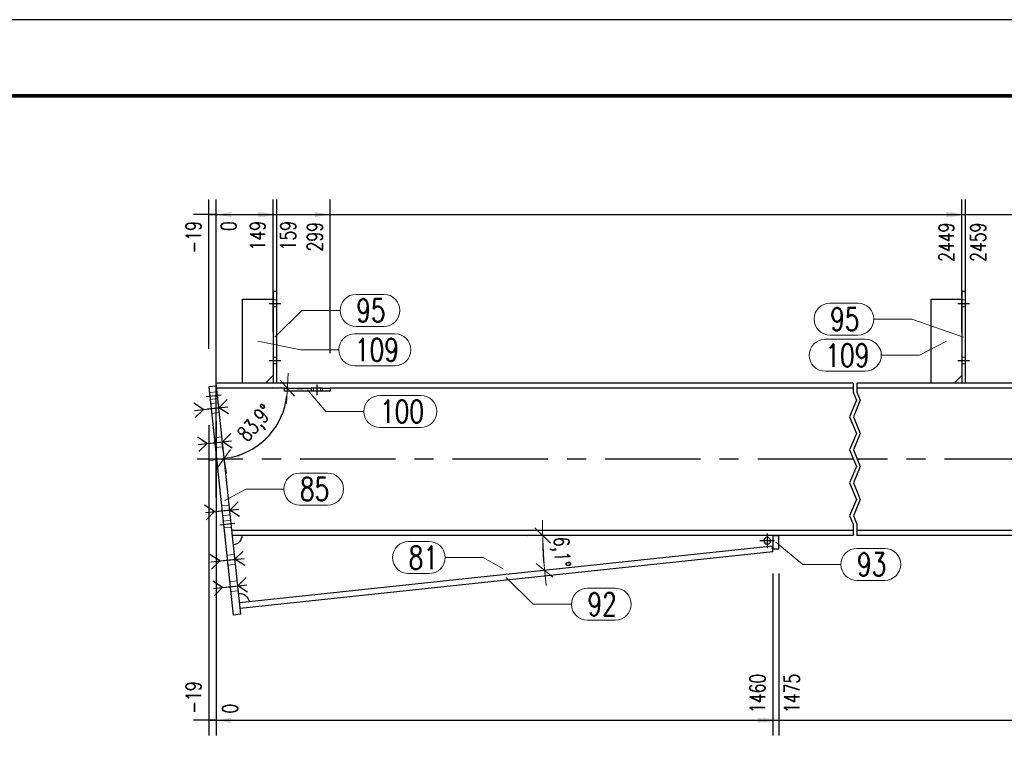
# Model space of a CAD drawing. Header units: millimetres. Extents: x 3526 to 4380, y 11541 to 12002.
# Tile 92 of 127: x 3898 to 4027, y 11879 to 11974. Entities that reach past the tile are written whole.
import ezdxf

# ---------------------------------------------------------------- set-up
doc = ezdxf.new("R2010")
doc.units = ezdxf.units.MM
doc.header["$LTSCALE"] = 10
doc.linetypes.add('HIDDEN', pattern=[0.375, 0.25, -0.125])
doc.linetypes.add('MITTE', pattern=[2, 1.25, -0.25, 0.25, -0.25])
doc.layers.get('Defpoints').update_dxf_attribs({"color": 1})
doc.layers.add('_FORMATKA', color=8, linetype='Continuous', plot=False)
for name, color, linetype, lineweight in [('_RAMKA', 7, 'Continuous', 35), ('PS_DIM', 4, 'Continuous', 13), ('PS_Hidden', 2, 'HIDDEN', 9), ('PS_Pos', 1, 'Continuous', 15), ('PS_SOLID', 7, 'Continuous', 30)]:
    doc.layers.add(name, color=color, linetype=linetype, lineweight=lineweight)
for name, color, linetype in [('PS_BOLT', 4, 'Continuous'), ('PS_MID', 5, 'MITTE'), ('PS_SHAPE', 3, 'Continuous')]:
    doc.layers.add(name, color=color, linetype=linetype)
doc.styles.add('simplex', font='simplex.shx', dxfattribs={"width": 0.75})
doc.dimstyles.new('1_20_GŁ_DS1-LS20', dxfattribs={"dimtxt": 2, "dimasz": 2, "dimexe": 2, "dimexo": 5, "dimgap": 1, "dimtad": 1, "dimjust": 4, "dimdec": 0, "dimlfac": 20, "dimtxsty": 'simplex', "dimblk1": 'NONE', "dimsah": 1, "dimcen": 2, "dimclrd": 256, "dimclre": 256, "dimclrt": 4, "dimadec": 1, "dimazin": 0, "dimtfac": 1, "dimtdec": 0, "dimtmove": 2, "dimatfit": 3, "dimfxl": 1, "dimarcsym": 0})
doc.dimstyles.new('1_20_PRZ', dxfattribs={"dimtxt": 2, "dimasz": 1, "dimexe": 2, "dimexo": 5, "dimgap": 1, "dimtad": 1, "dimdec": 0, "dimlfac": 20, "dimtxsty": 'simplex', "dimblk": 'dimznak', "dimcen": 2, "dimse1": 1, "dimse2": 1, "dimclrd": 256, "dimclrt": 4, "dimadec": 1, "dimazin": 0, "dimtfac": 1, "dimtdec": 0, "dimtix": 1, "dimtmove": 2, "dimatfit": 3, "dimldrblk": 'dim-grot', "dimfxl": 1, "dimarcsym": 0})

# ---------------------------------------------------------------- blocks, each defined once
blk = doc.blocks.new('dimznak')
at = {"color": 0}
for points in [[(0, 2), (0, -2)], [(-2, 0), (2, 0)]]:
    blk.add_lwpolyline(points, dxfattribs=at)
at = {"color": 2}
blk.add_lwpolyline([(1, 1), (-1, -1)], dxfattribs=at)
blk = doc.blocks.new('*D61')
at = {"layer": 'Defpoints', "color": 0, "transparency": 16777216}
for p in [(3923.33, 11925.55), (3923.36, 11925.27), (4006.8, 11925.27), (3928.54, 11917.61), (3926.53, 11895.62)]:
    blk.add_point(p, dxfattribs=at)
at = {"layer": 'PS_DIM', "lineweight": -2, "transparency": 16777216}
blk.add_arc((3923.36, 11925.27), 9.25, 282.2873, 353.8047, dxfattribs=at)
for p, rotation in [((3932.62, 11925.27), 86.9023715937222), ((3924.34, 11916.07), 189.1896311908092)]:
    blk.add_blockref('dimznak', p, dxfattribs=dict(at, rotation=rotation))
at = {"layer": 'PS_DIM', "color": 4, "transparency": 16777216, "insert": (3928.61, 11920.55), "char_height": 2, "attachment_point": 5, "rotation": 48.046, "style": 'simplex'}
blk.add_mtext('83,9°', dxfattribs=at)
blk = doc.blocks.new('dim-grot')
blk.add_hatch(color=256).paths.add_polyline_path([(0, 0), (-2, 0.5), (-2, -0.5)])
blk.add_lwpolyline([(0, 0), (-2, 0.5), (-2, -0.5), (0, 0)])
blk = doc.blocks.new('*D62')
at = {"layer": 'Defpoints', "color": 0, "transparency": 16777216}
for p in [(3925.42, 11905.95), (4006.8, 11905.95), (3966.14, 11904.42), (3996.22, 11904.56), (3926.37, 11897.11)]:
    blk.add_point(p, dxfattribs=at)
at = {"layer": 'PS_DIM', "lineweight": -2, "transparency": 16777216}
blk.add_arc((4009.16, 11905.95), 43.05, 181.331, 184.761, dxfattribs=at)
for p, rotation in [((3966.11, 11905.95), 90.66550559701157), ((3966.36, 11901.38), 275.4264971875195)]:
    blk.add_blockref('dimznak', p, dxfattribs=dict(at, rotation=rotation))
at = {"layer": 'PS_DIM', "color": 4, "transparency": 16777216, "insert": (3968.36, 11903.77), "char_height": 2, "attachment_point": 5, "rotation": 273.046, "style": 'simplex'}
blk.add_mtext('6,1°', dxfattribs=at)
blk = doc.blocks.new('*D115')
at = {"layer": 'Defpoints', "color": 0, "transparency": 16777216}
for p in [(3923.29, 11948.05), (3922.34, 11925.44), (3923.29, 11905.95)]:
    blk.add_point(p, dxfattribs=at)
at = {"layer": 'PS_DIM', "lineweight": -2, "transparency": 16777216}
for p, q in [((3922.34, 11930.44), (3922.34, 11950.05)), ((3923.29, 11910.95), (3923.29, 11950.05)), ((3922.34, 11948.05), (3920.34, 11948.05)), ((3922.34, 11948.05), (3923.29, 11948.05)), ((3925.29, 11948.05), (3927.29, 11948.05))]:
    blk.add_line(p, q, dxfattribs=at)
at = {"layer": 'PS_DIM', "transparency": 16777216}
blk.add_solid([(3925.29, 11948.38), (3925.29, 11947.72), (3923.29, 11948.05)], dxfattribs=at)
at = {"layer": 'PS_DIM', "color": 4, "transparency": 16777216, "insert": (3920.32, 11945.07), "char_height": 2, "attachment_point": 5, "rotation": 90, "style": 'simplex'}
blk.add_mtext('-19', dxfattribs=at)
blk = doc.blocks.new('_None')
blk = doc.blocks.new('*D116')
at = {"layer": 'Defpoints', "color": 0, "transparency": 16777216}
for p in [(3923.29, 11948.05), (3923.29, 11925.95), (3923.29, 11905.95)]:
    blk.add_point(p, dxfattribs=at)
at = {"layer": 'PS_DIM', "lineweight": -2, "transparency": 16777216}
for p, q in [((3923.29, 11930.95), (3923.29, 11950.05)), ((3923.29, 11910.95), (3923.29, 11950.05)), ((3923.29, 11948.05), (3921.29, 11948.05)), ((3925.29, 11948.05), (3927.29, 11948.05))]:
    blk.add_line(p, q, dxfattribs=at)
at = {"layer": 'PS_DIM', "transparency": 16777216}
blk.add_solid([(3925.29, 11948.38), (3925.29, 11947.72), (3923.29, 11948.05)], dxfattribs=at)
at = {"layer": 'PS_DIM', "color": 4, "transparency": 16777216, "insert": (3924.94, 11946.53), "char_height": 2, "attachment_point": 5, "rotation": 90, "style": 'simplex'}
blk.add_mtext('0', dxfattribs=at)
blk = doc.blocks.new('*D117')
at = {"layer": 'Defpoints', "color": 0, "transparency": 16777216}
for p in [(3930.76, 11948.05), (3930.76, 11927.64), (3923.29, 11905.95)]:
    blk.add_point(p, dxfattribs=at)
at = {"layer": 'PS_DIM', "lineweight": -2, "transparency": 16777216}
for p, q in [((3923.29, 11910.95), (3923.29, 11950.05)), ((3930.76, 11932.64), (3930.76, 11950.05)), ((3923.29, 11948.05), (3928.76, 11948.05))]:
    blk.add_line(p, q, dxfattribs=at)
at = {"layer": 'PS_DIM', "transparency": 16777216}
blk.add_solid([(3928.76, 11948.38), (3928.76, 11947.72), (3930.76, 11948.05)], dxfattribs=at)
at = {"layer": 'PS_DIM', "color": 4, "transparency": 16777216, "insert": (3928.74, 11945.28), "char_height": 2, "attachment_point": 5, "rotation": 90, "style": 'simplex'}
blk.add_mtext('149', dxfattribs=at)
blk = doc.blocks.new('*D118')
at = {"layer": 'Defpoints', "color": 0, "transparency": 16777216}
for p in [(3931.26, 11948.05), (3931.26, 11927.6), (3923.29, 11905.95)]:
    blk.add_point(p, dxfattribs=at)
at = {"layer": 'PS_DIM', "lineweight": -2, "transparency": 16777216}
for p, q in [((3923.29, 11910.95), (3923.29, 11950.05)), ((3931.26, 11932.6), (3931.26, 11950.05)), ((3923.29, 11948.05), (3929.26, 11948.05))]:
    blk.add_line(p, q, dxfattribs=at)
at = {"layer": 'PS_DIM', "transparency": 16777216}
blk.add_solid([(3929.26, 11948.38), (3929.26, 11947.72), (3931.26, 11948.05)], dxfattribs=at)
at = {"layer": 'PS_DIM', "color": 4, "transparency": 16777216, "insert": (3932.73, 11945.28), "char_height": 2, "attachment_point": 5, "rotation": 90, "style": 'simplex'}
blk.add_mtext('159', dxfattribs=at)
blk = doc.blocks.new('*D119')
at = {"layer": 'Defpoints', "color": 0, "transparency": 16777216}
for p in [(3938.26, 11948.05), (3938.26, 11924.87), (3923.29, 11905.95)]:
    blk.add_point(p, dxfattribs=at)
at = {"layer": 'PS_DIM', "lineweight": -2, "transparency": 16777216}
for p, q in [((3923.29, 11910.95), (3923.29, 11950.05)), ((3938.26, 11929.87), (3938.26, 11950.05)), ((3923.29, 11948.05), (3936.26, 11948.05))]:
    blk.add_line(p, q, dxfattribs=at)
at = {"layer": 'PS_DIM', "transparency": 16777216}
blk.add_solid([(3936.26, 11948.38), (3936.26, 11947.72), (3938.26, 11948.05)], dxfattribs=at)
at = {"layer": 'PS_DIM', "color": 4, "transparency": 16777216, "insert": (3936.24, 11945.14), "char_height": 2, "attachment_point": 5, "rotation": 90, "style": 'simplex'}
blk.add_mtext('299', dxfattribs=at)
blk = doc.blocks.new('*D120')
at = {"layer": 'Defpoints', "color": 0, "transparency": 16777216}
for p in [(4021.05, 11948.05), (4021.05, 11927.61), (3923.29, 11905.95)]:
    blk.add_point(p, dxfattribs=at)
at = {"layer": 'PS_DIM', "lineweight": -2, "transparency": 16777216}
for p, q in [((3923.29, 11910.95), (3923.29, 11950.05)), ((4021.05, 11932.61), (4021.05, 11950.05)), ((3923.29, 11948.05), (4019.05, 11948.05))]:
    blk.add_line(p, q, dxfattribs=at)
at = {"layer": 'PS_DIM', "transparency": 16777216}
blk.add_solid([(4019.05, 11948.38), (4019.05, 11947.72), (4021.05, 11948.05)], dxfattribs=at)
at = {"layer": 'PS_DIM', "color": 4, "transparency": 16777216, "insert": (4019.03, 11944.42), "char_height": 2, "attachment_point": 5, "rotation": 90, "style": 'simplex'}
blk.add_mtext('2449', dxfattribs=at)
blk = doc.blocks.new('*D121')
at = {"layer": 'Defpoints', "color": 0, "transparency": 16777216}
for p in [(4021.55, 11948.05), (4021.55, 11927.58), (3923.29, 11905.95)]:
    blk.add_point(p, dxfattribs=at)
at = {"layer": 'PS_DIM', "lineweight": -2, "transparency": 16777216}
for p, q in [((3923.29, 11910.95), (3923.29, 11950.05)), ((4021.55, 11932.58), (4021.55, 11950.05)), ((3923.29, 11948.05), (4019.55, 11948.05))]:
    blk.add_line(p, q, dxfattribs=at)
at = {"layer": 'PS_DIM', "transparency": 16777216}
blk.add_solid([(4019.55, 11948.38), (4019.55, 11947.72), (4021.55, 11948.05)], dxfattribs=at)
at = {"layer": 'PS_DIM', "color": 4, "transparency": 16777216, "insert": (4023.21, 11944.42), "char_height": 2, "attachment_point": 5, "rotation": 90, "style": 'simplex'}
blk.add_mtext('2459', dxfattribs=at)
blk = doc.blocks.new('*D122')
at = {"layer": 'Defpoints', "color": 0, "transparency": 16777216}
for p in [(4047.55, 11948.05), (4047.55, 11924.87), (3923.29, 11905.95)]:
    blk.add_point(p, dxfattribs=at)
at = {"layer": 'PS_DIM', "lineweight": -2, "transparency": 16777216}
for p, q in [((3923.29, 11910.95), (3923.29, 11950.05)), ((4047.55, 11929.87), (4047.55, 11950.05)), ((3923.29, 11948.05), (4045.55, 11948.05))]:
    blk.add_line(p, q, dxfattribs=at)
at = {"layer": 'PS_DIM', "transparency": 16777216}
blk.add_solid([(4045.55, 11948.38), (4045.55, 11947.72), (4047.55, 11948.05)], dxfattribs=at)
at = {"layer": 'PS_DIM', "color": 4, "transparency": 16777216, "insert": (4045.53, 11944.42), "char_height": 2, "attachment_point": 5, "rotation": 90, "style": 'simplex'}
blk.add_mtext('4749', dxfattribs=at)
blk = doc.blocks.new('*D123')
at = {"layer": 'Defpoints', "color": 0, "transparency": 16777216}
for p in [(4048.05, 11948.05), (4048.05, 11926.88), (3923.29, 11905.95)]:
    blk.add_point(p, dxfattribs=at)
at = {"layer": 'PS_DIM', "lineweight": -2, "transparency": 16777216}
for p, q in [((3923.29, 11910.95), (3923.29, 11950.05)), ((4048.05, 11931.88), (4048.05, 11950.05)), ((3923.29, 11948.05), (4046.05, 11948.05))]:
    blk.add_line(p, q, dxfattribs=at)
at = {"layer": 'PS_DIM', "transparency": 16777216}
blk.add_solid([(4046.05, 11948.38), (4046.05, 11947.72), (4048.05, 11948.05)], dxfattribs=at)
at = {"layer": 'PS_DIM', "color": 4, "transparency": 16777216, "insert": (4049.66, 11944.42), "char_height": 2, "attachment_point": 5, "rotation": 90, "style": 'simplex'}
blk.add_mtext('4759', dxfattribs=at)
blk = doc.blocks.new('*D124')
at = {"layer": 'Defpoints', "color": 0, "transparency": 16777216}
for p in [(4055.05, 11948.05), (4055.05, 11924.87), (3923.29, 11905.95)]:
    blk.add_point(p, dxfattribs=at)
at = {"layer": 'PS_DIM', "lineweight": -2, "transparency": 16777216}
for p, q in [((3923.29, 11910.95), (3923.29, 11950.05)), ((4055.05, 11929.87), (4055.05, 11950.05)), ((3923.29, 11948.05), (4053.05, 11948.05))]:
    blk.add_line(p, q, dxfattribs=at)
at = {"layer": 'PS_DIM', "transparency": 16777216}
blk.add_solid([(4053.05, 11948.38), (4053.05, 11947.72), (4055.05, 11948.05)], dxfattribs=at)
at = {"layer": 'PS_DIM', "color": 4, "transparency": 16777216, "insert": (4053.03, 11944.42), "char_height": 2, "attachment_point": 5, "rotation": 90, "style": 'simplex'}
blk.add_mtext('4899', dxfattribs=at)
blk = doc.blocks.new('*D125')
at = {"layer": 'Defpoints', "color": 0, "transparency": 16777216}
for p in [(4079.05, 11948.05), (4079.05, 11927.7), (3923.29, 11905.95)]:
    blk.add_point(p, dxfattribs=at)
at = {"layer": 'PS_DIM', "lineweight": -2, "transparency": 16777216}
for p, q in [((3923.29, 11910.95), (3923.29, 11950.05)), ((4079.05, 11932.7), (4079.05, 11950.05)), ((3923.29, 11948.05), (4077.05, 11948.05))]:
    blk.add_line(p, q, dxfattribs=at)
at = {"layer": 'PS_DIM', "transparency": 16777216}
blk.add_solid([(4077.05, 11948.38), (4077.05, 11947.72), (4079.05, 11948.05)], dxfattribs=at)
at = {"layer": 'PS_DIM', "color": 4, "transparency": 16777216, "insert": (4077.03, 11944.42), "char_height": 2, "attachment_point": 5, "rotation": 90, "style": 'simplex'}
blk.add_mtext('7049', dxfattribs=at)
blk = doc.blocks.new('*D126')
at = {"layer": 'Defpoints', "color": 0, "transparency": 16777216}
for p in [(4079.55, 11948.05), (4079.55, 11927.5), (3923.29, 11905.95)]:
    blk.add_point(p, dxfattribs=at)
at = {"layer": 'PS_DIM', "lineweight": -2, "transparency": 16777216}
for p, q in [((3923.29, 11910.95), (3923.29, 11950.05)), ((4079.55, 11932.5), (4079.55, 11950.05)), ((3923.29, 11948.05), (4077.55, 11948.05))]:
    blk.add_line(p, q, dxfattribs=at)
at = {"layer": 'PS_DIM', "transparency": 16777216}
blk.add_solid([(4077.55, 11948.38), (4077.55, 11947.72), (4079.55, 11948.05)], dxfattribs=at)
at = {"layer": 'PS_DIM', "color": 4, "transparency": 16777216, "insert": (4081.44, 11944.42), "char_height": 2, "attachment_point": 5, "rotation": 90, "style": 'simplex'}
blk.add_mtext('7059', dxfattribs=at)
blk = doc.blocks.new('*D127')
at = {"layer": 'Defpoints', "color": 0, "transparency": 16777216}
for p in [(4107.85, 11948.05), (4107.85, 11920.72), (3923.29, 11905.95)]:
    blk.add_point(p, dxfattribs=at)
at = {"layer": 'PS_DIM', "lineweight": -2, "transparency": 16777216}
for p, q in [((3923.29, 11910.95), (3923.29, 11950.05)), ((4107.85, 11925.72), (4107.85, 11950.05)), ((3923.29, 11948.05), (4105.85, 11948.05))]:
    blk.add_line(p, q, dxfattribs=at)
at = {"layer": 'PS_DIM', "transparency": 16777216}
blk.add_solid([(4105.85, 11948.38), (4105.85, 11947.72), (4107.85, 11948.05)], dxfattribs=at)
at = {"layer": 'PS_DIM', "color": 4, "transparency": 16777216, "insert": (4105.83, 11944.42), "char_height": 2, "attachment_point": 5, "rotation": 90, "style": 'simplex'}
blk.add_mtext('7626', dxfattribs=at)
blk = doc.blocks.new('*D128')
at = {"layer": 'Defpoints', "color": 0, "transparency": 16777216}
for p in [(4194.05, 11948.05), (4194.05, 11927.79), (3923.29, 11905.95)]:
    blk.add_point(p, dxfattribs=at)
at = {"layer": 'PS_DIM', "lineweight": -2, "transparency": 16777216}
for p, q in [((3923.29, 11910.95), (3923.29, 11950.05)), ((4194.05, 11932.79), (4194.05, 11950.05)), ((3923.29, 11948.05), (4192.05, 11948.05))]:
    blk.add_line(p, q, dxfattribs=at)
at = {"layer": 'PS_DIM', "transparency": 16777216}
blk.add_solid([(4192.05, 11948.38), (4192.05, 11947.72), (4194.05, 11948.05)], dxfattribs=at)
at = {"layer": 'PS_DIM', "color": 4, "transparency": 16777216, "insert": (4192.03, 11944.42), "char_height": 2, "attachment_point": 5, "rotation": 90, "style": 'simplex'}
blk.add_mtext('9349', dxfattribs=at)
blk = doc.blocks.new('*D129')
at = {"layer": 'Defpoints', "color": 0, "transparency": 16777216}
for p in [(4194.55, 11948.05), (4194.55, 11927.75), (3923.29, 11905.95)]:
    blk.add_point(p, dxfattribs=at)
at = {"layer": 'PS_DIM', "lineweight": -2, "transparency": 16777216}
for p, q in [((3923.29, 11910.95), (3923.29, 11950.05)), ((4194.55, 11932.75), (4194.55, 11950.05)), ((3923.29, 11948.05), (4192.55, 11948.05))]:
    blk.add_line(p, q, dxfattribs=at)
at = {"layer": 'PS_DIM', "transparency": 16777216}
blk.add_solid([(4192.55, 11948.38), (4192.55, 11947.72), (4194.55, 11948.05)], dxfattribs=at)
at = {"layer": 'PS_DIM', "color": 4, "transparency": 16777216, "insert": (4196.43, 11944.42), "char_height": 2, "attachment_point": 5, "rotation": 90, "style": 'simplex'}
blk.add_mtext('9359', dxfattribs=at)
blk = doc.blocks.new('*D130')
at = {"layer": 'Defpoints', "color": 0, "transparency": 16777216}
for p in [(4220.14, 11948.05), (4220.14, 11924.87), (3923.29, 11905.95)]:
    blk.add_point(p, dxfattribs=at)
at = {"layer": 'PS_DIM', "lineweight": -2, "transparency": 16777216}
for p, q in [((3923.29, 11910.95), (3923.29, 11950.05)), ((4220.14, 11929.87), (4220.14, 11950.05)), ((3923.29, 11948.05), (4218.14, 11948.05))]:
    blk.add_line(p, q, dxfattribs=at)
at = {"layer": 'PS_DIM', "transparency": 16777216}
blk.add_solid([(4218.14, 11948.38), (4218.14, 11947.72), (4220.14, 11948.05)], dxfattribs=at)
at = {"layer": 'PS_DIM', "color": 4, "transparency": 16777216, "insert": (4218.12, 11944.71), "char_height": 2, "attachment_point": 5, "rotation": 90, "style": 'simplex'}
blk.add_mtext('9871', dxfattribs=at)
blk = doc.blocks.new('*D131')
at = {"layer": 'Defpoints', "color": 0, "transparency": 16777216}
for p in [(4223.2, 11948.05), (3923.29, 11905.95), (4223.2, 11905.95)]:
    blk.add_point(p, dxfattribs=at)
at = {"layer": 'PS_DIM', "lineweight": -2, "transparency": 16777216}
for p, q in [((3923.29, 11910.95), (3923.29, 11950.05)), ((4223.2, 11910.95), (4223.2, 11950.05)), ((3923.29, 11948.05), (4221.2, 11948.05))]:
    blk.add_line(p, q, dxfattribs=at)
at = {"layer": 'PS_DIM', "transparency": 16777216}
blk.add_solid([(4221.2, 11948.38), (4221.2, 11947.72), (4223.2, 11948.05)], dxfattribs=at)
at = {"layer": 'PS_DIM', "color": 4, "transparency": 16777216, "insert": (4221.63, 11944.39), "char_height": 2, "attachment_point": 5, "rotation": 90, "style": 'simplex'}
blk.add_mtext('9933', dxfattribs=at)
blk = doc.blocks.new('*D132')
at = {"layer": 'Defpoints', "color": 0, "transparency": 16777216}
for p in [(4225.88, 11948.05), (3923.29, 11905.95), (4225.88, 11890.25)]:
    blk.add_point(p, dxfattribs=at)
at = {"layer": 'PS_DIM', "lineweight": -2, "transparency": 16777216}
for p, q in [((3923.29, 11910.95), (3923.29, 11950.05)), ((4225.88, 11895.25), (4225.88, 11950.05)), ((3923.29, 11948.05), (4223.88, 11948.05))]:
    blk.add_line(p, q, dxfattribs=at)
at = {"layer": 'PS_DIM', "transparency": 16777216}
blk.add_solid([(4223.88, 11948.38), (4223.88, 11947.72), (4225.88, 11948.05)], dxfattribs=at)
at = {"layer": 'PS_DIM', "color": 4, "transparency": 16777216, "insert": (4227.51, 11944.42), "char_height": 2, "attachment_point": 5, "rotation": 90, "style": 'simplex'}
blk.add_mtext('9986', dxfattribs=at)
blk = doc.blocks.new('*D133')
at = {"layer": 'Defpoints', "color": 0, "transparency": 16777216}
for p in [(3922.34, 11925.44), (3923.29, 11905.95), (3923.29, 11881.71)]:
    blk.add_point(p, dxfattribs=at)
at = {"layer": 'PS_DIM', "lineweight": -2, "transparency": 16777216}
for p, q in [((3922.34, 11920.44), (3922.34, 11879.71)), ((3923.29, 11900.95), (3923.29, 11879.71)), ((3922.34, 11881.71), (3920.34, 11881.71)), ((3922.34, 11881.71), (3923.29, 11881.71)), ((3925.29, 11881.71), (3927.29, 11881.71))]:
    blk.add_line(p, q, dxfattribs=at)
at = {"layer": 'PS_DIM', "transparency": 16777216}
blk.add_solid([(3925.29, 11882.04), (3925.29, 11881.37), (3923.29, 11881.71)], dxfattribs=at)
at = {"layer": 'PS_DIM', "color": 4, "transparency": 16777216, "insert": (3920.32, 11884.69), "char_height": 2, "attachment_point": 5, "rotation": 90, "style": 'simplex'}
blk.add_mtext('-19', dxfattribs=at)
blk = doc.blocks.new('*D134')
at = {"layer": 'Defpoints', "color": 0, "transparency": 16777216}
for p in [(3923.29, 11925.95), (3923.29, 11905.95), (3923.29, 11881.71)]:
    blk.add_point(p, dxfattribs=at)
at = {"layer": 'PS_DIM', "lineweight": -2, "transparency": 16777216}
for p, q in [((3923.29, 11920.95), (3923.29, 11879.71)), ((3923.29, 11900.95), (3923.29, 11879.71)), ((3923.29, 11881.71), (3921.29, 11881.71)), ((3925.29, 11881.71), (3927.29, 11881.71))]:
    blk.add_line(p, q, dxfattribs=at)
at = {"layer": 'PS_DIM', "transparency": 16777216}
blk.add_solid([(3925.29, 11882.04), (3925.29, 11881.37), (3923.29, 11881.71)], dxfattribs=at)
at = {"layer": 'PS_DIM', "color": 4, "transparency": 16777216, "insert": (3925.12, 11883.23), "char_height": 2, "attachment_point": 5, "rotation": 90, "style": 'simplex'}
blk.add_mtext('0', dxfattribs=at)
blk = doc.blocks.new('*D135')
at = {"layer": 'Defpoints', "color": 0, "transparency": 16777216}
for p in [(3923.29, 11905.95), (3996.3, 11905.95), (3996.3, 11881.71)]:
    blk.add_point(p, dxfattribs=at)
at = {"layer": 'PS_DIM', "lineweight": -2, "transparency": 16777216}
for p, q in [((3923.29, 11900.95), (3923.29, 11879.71)), ((3996.3, 11900.95), (3996.3, 11879.71)), ((3923.29, 11881.71), (3994.3, 11881.71))]:
    blk.add_line(p, q, dxfattribs=at)
at = {"layer": 'PS_DIM', "transparency": 16777216}
blk.add_solid([(3994.3, 11882.04), (3994.3, 11881.37), (3996.3, 11881.71)], dxfattribs=at)
at = {"layer": 'PS_DIM', "color": 4, "transparency": 16777216, "insert": (3994.28, 11885.23), "char_height": 2, "attachment_point": 5, "rotation": 90, "style": 'simplex'}
blk.add_mtext('1460', dxfattribs=at)
blk = doc.blocks.new('*D136')
at = {"layer": 'Defpoints', "color": 0, "transparency": 16777216}
for p in [(3923.29, 11905.95), (3997.05, 11905.95), (3997.05, 11881.71)]:
    blk.add_point(p, dxfattribs=at)
at = {"layer": 'PS_DIM', "lineweight": -2, "transparency": 16777216}
for p, q in [((3923.29, 11900.95), (3923.29, 11879.71)), ((3997.05, 11900.95), (3997.05, 11879.71)), ((3923.29, 11881.71), (3995.05, 11881.71))]:
    blk.add_line(p, q, dxfattribs=at)
at = {"layer": 'PS_DIM', "transparency": 16777216}
blk.add_solid([(3995.05, 11882.04), (3995.05, 11881.37), (3997.05, 11881.71)], dxfattribs=at)
at = {"layer": 'PS_DIM', "color": 4, "transparency": 16777216, "insert": (3998.79, 11885.23), "char_height": 2, "attachment_point": 5, "rotation": 90, "style": 'simplex'}
blk.add_mtext('1475', dxfattribs=at)
blk = doc.blocks.new('*D137')
at = {"layer": 'Defpoints', "color": 0, "transparency": 16777216}
for p in [(4079.95, 11910.62), (3923.29, 11905.95), (4079.95, 11881.71)]:
    blk.add_point(p, dxfattribs=at)
at = {"layer": 'PS_DIM', "lineweight": -2, "transparency": 16777216}
for p, q in [((4079.95, 11905.62), (4079.95, 11879.71)), ((3923.29, 11900.95), (3923.29, 11879.71)), ((3923.29, 11881.71), (4077.95, 11881.71))]:
    blk.add_line(p, q, dxfattribs=at)
at = {"layer": 'PS_DIM', "transparency": 16777216}
blk.add_solid([(4077.95, 11882.04), (4077.95, 11881.37), (4079.95, 11881.71)], dxfattribs=at)
at = {"layer": 'PS_DIM', "color": 4, "transparency": 16777216, "insert": (4077.93, 11885.37), "char_height": 2, "attachment_point": 5, "rotation": 90, "style": 'simplex'}
blk.add_mtext('7067', dxfattribs=at)
blk = doc.blocks.new('*D138')
at = {"layer": 'Defpoints', "color": 0, "transparency": 16777216}
for p in [(3923.29, 11905.95), (4108.2, 11905.95), (4108.2, 11881.71)]:
    blk.add_point(p, dxfattribs=at)
at = {"layer": 'PS_DIM', "lineweight": -2, "transparency": 16777216}
for p, q in [((3923.29, 11900.95), (3923.29, 11879.71)), ((4108.2, 11900.95), (4108.2, 11879.71)), ((3923.29, 11881.71), (4106.2, 11881.71))]:
    blk.add_line(p, q, dxfattribs=at)
at = {"layer": 'PS_DIM', "transparency": 16777216}
blk.add_solid([(4106.2, 11882.04), (4106.2, 11881.37), (4108.2, 11881.71)], dxfattribs=at)
at = {"layer": 'PS_DIM', "color": 4, "transparency": 16777216, "insert": (4106.18, 11885.37), "char_height": 2, "attachment_point": 5, "rotation": 90, "style": 'simplex'}
blk.add_mtext('7633', dxfattribs=at)
blk = doc.blocks.new('*D139')
at = {"layer": 'Defpoints', "color": 0, "transparency": 16777216}
for p in [(4194.95, 11910.62), (3923.29, 11905.95), (4194.95, 11881.71)]:
    blk.add_point(p, dxfattribs=at)
at = {"layer": 'PS_DIM', "lineweight": -2, "transparency": 16777216}
for p, q in [((4194.95, 11905.62), (4194.95, 11879.71)), ((3923.29, 11900.95), (3923.29, 11879.71)), ((3923.29, 11881.71), (4192.95, 11881.71))]:
    blk.add_line(p, q, dxfattribs=at)
at = {"layer": 'PS_DIM', "transparency": 16777216}
blk.add_solid([(4192.95, 11882.04), (4192.95, 11881.37), (4194.95, 11881.71)], dxfattribs=at)
at = {"layer": 'PS_DIM', "color": 4, "transparency": 16777216, "insert": (4192.93, 11885.37), "char_height": 2, "attachment_point": 5, "rotation": 90, "style": 'simplex'}
blk.add_mtext('9367', dxfattribs=at)
blk = doc.blocks.new('*D140')
at = {"layer": 'Defpoints', "color": 0, "transparency": 16777216}
for p in [(3923.29, 11905.95), (4223.2, 11905.95), (4223.2, 11881.71)]:
    blk.add_point(p, dxfattribs=at)
at = {"layer": 'PS_DIM', "lineweight": -2, "transparency": 16777216}
for p, q in [((3923.29, 11900.95), (3923.29, 11879.71)), ((4223.2, 11900.95), (4223.2, 11879.71)), ((3923.29, 11881.71), (4221.2, 11881.71))]:
    blk.add_line(p, q, dxfattribs=at)
at = {"layer": 'PS_DIM', "transparency": 16777216}
blk.add_solid([(4221.2, 11882.04), (4221.2, 11881.37), (4223.2, 11881.71)], dxfattribs=at)
at = {"layer": 'PS_DIM', "color": 4, "transparency": 16777216, "insert": (4221.18, 11885.37), "char_height": 2, "attachment_point": 5, "rotation": 90, "style": 'simplex'}
blk.add_mtext('9933', dxfattribs=at)
blk = doc.blocks.new('*D141')
at = {"layer": 'Defpoints', "color": 0, "transparency": 16777216}
for p in [(3923.29, 11905.95), (4225.88, 11890.25), (4225.88, 11881.71)]:
    blk.add_point(p, dxfattribs=at)
at = {"layer": 'PS_DIM', "lineweight": -2, "transparency": 16777216}
for p, q in [((3923.29, 11900.95), (3923.29, 11879.71)), ((4225.88, 11885.25), (4225.88, 11879.71)), ((3923.29, 11881.71), (4223.88, 11881.71))]:
    blk.add_line(p, q, dxfattribs=at)
at = {"layer": 'PS_DIM', "transparency": 16777216}
blk.add_solid([(4223.88, 11882.04), (4223.88, 11881.37), (4225.88, 11881.71)], dxfattribs=at)
at = {"layer": 'PS_DIM', "color": 4, "transparency": 16777216, "insert": (4227.59, 11885.33), "char_height": 2, "attachment_point": 5, "rotation": 90, "style": 'simplex'}
blk.add_mtext('9986', dxfattribs=at)
blk = doc.blocks.new('*X441')
at = {"color": 1}
for p, q in [((4006.8, 11925.95), (4006.8, 11924.77)), ((4007.3, 11925.95), (4007.3, 11924.77)), ((4007.25, 11923.69), (4006.34, 11921.52)), ((4006.8, 11924.77), (4007.25, 11923.69)), ((4007.75, 11923.69), (4006.84, 11921.52)), ((4007.3, 11924.77), (4007.75, 11923.69)), ((4006.34, 11921.52), (4007.25, 11919.35)), ((4006.84, 11921.52), (4007.75, 11919.35)), ((4007.25, 11919.35), (4006.34, 11917.18)), ((4007.75, 11919.35), (4006.84, 11917.18)), ((4006.34, 11917.18), (4007.25, 11915.02)), ((4006.84, 11917.18), (4007.75, 11915.02)), ((4007.25, 11915.02), (4006.34, 11912.85)), ((4007.75, 11915.02), (4006.84, 11912.85)), ((4006.34, 11912.85), (4007.25, 11910.68)), ((4006.84, 11912.85), (4007.75, 11910.68)), ((4007.25, 11910.68), (4006.34, 11908.51)), ((4007.75, 11910.68), (4006.84, 11908.51)), ((4006.34, 11908.51), (4006.8, 11907.43)), ((4006.84, 11908.51), (4007.3, 11907.43)), ((4006.8, 11907.43), (4006.8, 11905.95)), ((4007.3, 11907.43), (4007.3, 11905.95))]:
    blk.add_line(p, q, dxfattribs=at)
at = {"layer": 'PS_Hidden', "color": 2, "linetype": 'HIDDEN'}
for p, q in [((3931.26, 11936.85), (3930.76, 11936.85)), ((4021.55, 11936.85), (4021.05, 11936.85)), ((3931.26, 11935.95), (3930.76, 11935.95)), ((4021.55, 11935.95), (4021.05, 11935.95)), ((3931.26, 11929.35), (3930.76, 11929.35)), ((4021.55, 11929.35), (4021.05, 11929.35)), ((3931.26, 11928.45), (3930.76, 11928.45)), ((4021.55, 11928.45), (4021.05, 11928.45)), ((3923.41, 11924.8), (3922.42, 11924.7)), ((3936.06, 11924.87), (3936.06, 11925.27)), ((3936.96, 11924.87), (3936.96, 11925.27)), ((3923.51, 11923.91), (3922.51, 11923.8)), ((3923.57, 11923.36), (3922.57, 11923.25)), ((3923.7, 11922.07), (3922.71, 11921.96)), ((3924.04, 11918.89), (3923.05, 11918.78)), ((3924.18, 11917.59), (3923.19, 11917.49)), ((3925, 11909.94), (3924, 11909.83)), ((3925.14, 11908.64), (3924.14, 11908.54)), ((3925.21, 11907.95), (3924.22, 11907.84)), ((3925.31, 11907.05), (3924.31, 11906.95)), ((3925.69, 11903.47), (3924.69, 11903.37)), ((3925.83, 11902.18), (3924.83, 11902.07)), ((3926.06, 11899.99), (3925.07, 11899.89)), ((3926.2, 11898.7), (3925.2, 11898.59))]:
    blk.add_line(p, q, dxfattribs=at)
at = {"layer": 'PS_MID', "color": 5, "linetype": 'MITTE'}
for p, q in [((3930.26, 11936.4), (3931.76, 11936.4)), ((3930.26, 11936.4), (3931.76, 11936.4)), ((3930.26, 11936.4), (3931.76, 11936.4)), ((3930.26, 11936.4), (3931.76, 11936.4)), ((4020.55, 11936.4), (4022.05, 11936.4)), ((4020.55, 11936.4), (4022.05, 11936.4)), ((4020.55, 11936.4), (4022.05, 11936.4)), ((4020.55, 11936.4), (4022.05, 11936.4)), ((3930.26, 11928.9), (3931.76, 11928.9)), ((3930.26, 11928.9), (3931.76, 11928.9)), ((3930.26, 11928.9), (3931.76, 11928.9)), ((3930.26, 11928.9), (3931.76, 11928.9)), ((4020.55, 11928.9), (4022.05, 11928.9)), ((4020.55, 11928.9), (4022.05, 11928.9)), ((4020.55, 11928.9), (4022.05, 11928.9)), ((4020.55, 11928.9), (4022.05, 11928.9)), ((3936.51, 11925.77), (3936.51, 11924.37)), ((3921.97, 11924.2), (3923.96, 11924.41)), ((3921.97, 11924.2), (3923.96, 11924.41)), ((3922.14, 11922.55), (3924.13, 11922.77)), ((3922.14, 11922.55), (3924.13, 11922.77)), ((3922.62, 11918.08), (3924.61, 11918.29)), ((3922.62, 11918.08), (3924.61, 11918.29)), ((4006.8, 11915.95), (3920.79, 11915.95)), ((4031.3, 11915.95), (4007.3, 11915.95)), ((3923.58, 11909.13), (3925.56, 11909.34)), ((3923.58, 11909.13), (3925.56, 11909.34)), ((3923.77, 11907.34), (3925.76, 11907.55)), ((3923.77, 11907.34), (3925.76, 11907.55)), ((3995.55, 11906.2), (3995.55, 11904.3)), ((3996.5, 11905.25), (3994.6, 11905.25)), ((3924.27, 11902.67), (3926.25, 11902.88)), ((3924.27, 11902.67), (3926.25, 11902.88)), ((3924.64, 11899.19), (3926.63, 11899.4)), ((3924.64, 11899.19), (3926.63, 11899.4))]:
    blk.add_line(p, q, dxfattribs=at)
at = {"layer": 'PS_SOLID', "color": 7, "linetype": 'Continuous'}
for p, q in [((3930.76, 11937.95), (3930.76, 11925.95)), ((3931.26, 11937.95), (3930.76, 11937.95)), ((3931.26, 11925.95), (3931.26, 11937.95)), ((4021.05, 11937.95), (4021.05, 11925.95)), ((4021.55, 11937.95), (4021.05, 11937.95)), ((4021.55, 11925.95), (4021.55, 11937.95)), ((3926.76, 11925.95), (3926.76, 11936.95)), ((3926.76, 11936.95), (3930.76, 11936.95)), ((4017.05, 11925.95), (4017.05, 11936.95)), ((4017.05, 11936.95), (4021.05, 11936.95)), ((3929.76, 11925.95), (3930.76, 11926.95)), ((4020.05, 11925.95), (4021.05, 11926.95)), ((3923.33, 11925.55), (3922.34, 11925.44)), ((3922.34, 11925.44), (3925.53, 11895.51)), ((4006.8, 11925.95), (3923.29, 11925.95)), ((3923.33, 11925.55), (3923.29, 11925.95)), ((3926.53, 11895.62), (3923.33, 11925.55)), ((3932.26, 11925.27), (3923.36, 11925.27)), ((3932.26, 11924.87), (3932.26, 11925.27)), ((3932.26, 11925.27), (3935.76, 11925.27)), ((3935.76, 11924.87), (3932.26, 11924.87)), ((3937.26, 11925.27), (3935.76, 11925.27)), ((3935.76, 11925.27), (3935.76, 11924.87)), ((3937.26, 11924.87), (3935.76, 11924.87)), ((3937.26, 11924.87), (3937.26, 11925.27)), ((3937.26, 11925.27), (3938.26, 11925.27)), ((3938.26, 11924.87), (3937.26, 11924.87)), ((3938.26, 11925.27), (3938.26, 11924.87)), ((4006.8, 11925.27), (3938.26, 11925.27)), ((4031.3, 11925.95), (4007.3, 11925.95)), ((4031.3, 11925.27), (4007.3, 11925.27)), ((4006.8, 11906.62), (3925.35, 11906.62)), ((4006.8, 11905.95), (3925.42, 11905.95)), ((3996.3, 11905.95), (3996.3, 11904.2)), ((3996.3, 11905.95), (3997.05, 11905.95)), ((3997.05, 11904.2), (3997.05, 11905.95)), ((4031.3, 11906.62), (4007.3, 11906.62)), ((4031.3, 11905.95), (4007.3, 11905.95)), ((3996.22, 11904.56), (3926.37, 11897.11)), ((3996.3, 11904.57), (3996.22, 11904.56)), ((3996.3, 11903.82), (3996.22, 11904.56)), ((3996.3, 11904.2), (3997.05, 11904.2)), ((3996.3, 11903.82), (3926.45, 11896.36)), ((3926.53, 11895.62), (3925.53, 11895.51))]:
    blk.add_line(p, q, dxfattribs=at)
at = {"layer": 'PS_SOLID', "color": 7, "extrusion": (0, 0, -1)}
blk.add_circle((-3995.55, 11905.25), 0.45, dxfattribs=at)
at = {"layer": 'PS_SOLID', "extrusion": (0, 0, -1)}
for centre, start, end in [((-3925.42, 11905.95), 180, 263.908), ((-3926.37, 11897.11), 83.908, 173.908)]:
    blk.add_arc(centre, 1.25, start, end, dxfattribs=at)
blk = doc.blocks.new('*X446')
at = {"color": 30, "linetype": 'Continuous'}
for p, q in [((3922.12, 11918.03), (3920.83, 11918.85)), ((3920.93, 11917.9), (3925.31, 11918.37)), ((3924.11, 11918.24), (3925.2, 11919.32)), ((3921.03, 11916.95), (3922.12, 11918.03)), ((3925.41, 11917.41), (3924.11, 11918.24))]:
    blk.add_line(p, q, dxfattribs=at)
blk = doc.blocks.new('*X448')
at = {"color": 30, "linetype": 'Continuous'}
for p, q in [((3923.77, 11902.61), (3922.47, 11903.44)), ((3922.58, 11902.49), (3926.95, 11902.95)), ((3925.76, 11902.83), (3926.85, 11903.91)), ((3922.68, 11901.53), (3923.77, 11902.61)), ((3927.05, 11902), (3925.76, 11902.83))]:
    blk.add_line(p, q, dxfattribs=at)
blk = doc.blocks.new('*X449')
at = {"color": 30, "linetype": 'Continuous'}
for p, q in [((3923.08, 11909.08), (3921.78, 11909.91)), ((3921.89, 11908.95), (3926.26, 11909.42)), ((3925.07, 11909.29), (3926.16, 11910.37)), ((3921.99, 11908), (3923.08, 11909.08)), ((3926.36, 11908.46), (3925.07, 11909.29))]:
    blk.add_line(p, q, dxfattribs=at)
blk = doc.blocks.new('*X451')
at = {"color": 30, "linetype": 'Continuous'}
for p, q in [((3926.13, 11899.35), (3927.22, 11900.43)), ((3924.14, 11899.13), (3922.85, 11899.96)), ((3922.95, 11899.01), (3927.32, 11899.47)), ((3923.05, 11898.05), (3924.14, 11899.13)), ((3927.42, 11898.52), (3926.13, 11899.35))]:
    blk.add_line(p, q, dxfattribs=at)
blk = doc.blocks.new('*X457')
at = {"color": 30, "linetype": 'Continuous'}
for p, q in [((3923.64, 11922.71), (3924.73, 11923.8)), ((3921.65, 11922.5), (3920.35, 11923.33)), ((3920.45, 11922.37), (3924.83, 11922.84)), ((3920.56, 11921.42), (3921.65, 11922.5)), ((3924.93, 11921.89), (3923.64, 11922.71))]:
    blk.add_line(p, q, dxfattribs=at)
blk = doc.blocks.new('*X466')
at = {"color": 1}
for p, q in [((3935.26, 11925.07), (3937.67, 11922.22)), ((3944.77, 11924.32), (3950.13, 11924.32)), ((3937.67, 11922.22), (3942.67, 11922.22)), ((3944.77, 11920.12), (3950.13, 11920.12))]:
    blk.add_line(p, q, dxfattribs=at)
for centre, start, end in [((3944.77, 11922.22), 90, 270), ((3950.13, 11922.22), 270, 90)]:
    blk.add_arc(centre, 2.1, start, end, dxfattribs=at)
at = {"color": 2, "style": 'simplex', "width": 0.75}
blk.add_text('100', height=3, dxfattribs=at).set_placement((3944.77, 11920.72))
blk = doc.blocks.new('*X467')
at = {"color": 1}
for p, q in [((3928.76, 11931.45), (3934.38, 11930.31)), ((3941.48, 11932.41), (3946.73, 11932.41)), ((3934.38, 11930.31), (3939.38, 11930.31)), ((3941.48, 11928.21), (3946.73, 11928.21))]:
    blk.add_line(p, q, dxfattribs=at)
for centre, start, end in [((3941.48, 11930.31), 90, 270), ((3946.73, 11930.31), 270, 90)]:
    blk.add_arc(centre, 2.1, start, end, dxfattribs=at)
at = {"color": 2, "style": 'simplex', "width": 0.75}
blk.add_text('109', height=3, dxfattribs=at).set_placement((3941.48, 11928.81))
blk = doc.blocks.new('*X468')
at = {"color": 1}
for p, q in [((3941.65, 11937.58), (3945.29, 11937.58)), ((3931.01, 11931.95), (3934.55, 11935.48)), ((3934.55, 11935.48), (3939.55, 11935.48)), ((3941.65, 11933.38), (3945.29, 11933.38))]:
    blk.add_line(p, q, dxfattribs=at)
for centre, start, end in [((3941.65, 11935.48), 90, 270), ((3945.29, 11935.48), 270, 90)]:
    blk.add_arc(centre, 2.1, start, end, dxfattribs=at)
at = {"color": 2, "style": 'simplex', "width": 0.75}
blk.add_text('95', height=3, dxfattribs=at).set_placement((3941.65, 11933.98))
blk = doc.blocks.new('*X469')
at = {"color": 1}
for p, q in [((3934.27, 11914.14), (3937.91, 11914.14)), ((3924.43, 11910.53), (3927.17, 11912.04)), ((3927.17, 11912.04), (3932.17, 11912.04)), ((3934.27, 11909.94), (3937.91, 11909.94))]:
    blk.add_line(p, q, dxfattribs=at)
for centre, start, end in [((3934.27, 11912.04), 90, 270), ((3937.91, 11912.04), 270, 90)]:
    blk.add_arc(centre, 2.1, start, end, dxfattribs=at)
at = {"color": 2, "style": 'simplex', "width": 0.75}
blk.add_text('85', height=3, dxfattribs=at).set_placement((3934.27, 11910.54))
blk = doc.blocks.new('*X470')
at = {"color": 1}
for p, q in [((4003.79, 11936.44), (4007.43, 11936.44)), ((4009.53, 11934.34), (4014.53, 11934.34)), ((4021.3, 11931.95), (4014.53, 11934.34)), ((4003.79, 11932.24), (4007.43, 11932.24))]:
    blk.add_line(p, q, dxfattribs=at)
for centre, start, end in [((4003.79, 11934.34), 90, 270), ((4007.43, 11934.34), 270, 90)]:
    blk.add_arc(centre, 2.1, start, end, dxfattribs=at)
at = {"color": 2, "style": 'simplex', "width": 0.75}
blk.add_text('95', height=3, dxfattribs=at).set_placement((4003.79, 11932.84))
blk = doc.blocks.new('*X471')
at = {"color": 1}
for p, q in [((4003.16, 11931.69), (4008.41, 11931.69)), ((4019.05, 11931.45), (4015.51, 11929.59)), ((4010.51, 11929.59), (4015.51, 11929.59)), ((4003.16, 11927.49), (4008.41, 11927.49))]:
    blk.add_line(p, q, dxfattribs=at)
for centre, start, end in [((4003.16, 11929.59), 90, 270), ((4008.41, 11929.59), 270, 90)]:
    blk.add_arc(centre, 2.1, start, end, dxfattribs=at)
at = {"color": 2, "style": 'simplex', "width": 0.75}
blk.add_text('109', height=3, dxfattribs=at).set_placement((4003.16, 11928.09))
blk = doc.blocks.new('*X488')
at = {"color": 1}
for p, q in [((3996.67, 11905.07), (4000.21, 11902.16)), ((4007.31, 11904.26), (4010.95, 11904.26)), ((4000.21, 11902.16), (4005.21, 11902.16)), ((4007.31, 11900.06), (4010.95, 11900.06))]:
    blk.add_line(p, q, dxfattribs=at)
for centre, start, end in [((4007.31, 11902.16), 90, 270), ((4010.95, 11902.16), 270, 90)]:
    blk.add_arc(centre, 2.1, start, end, dxfattribs=at)
at = {"color": 2, "style": 'simplex', "width": 0.75}
blk.add_text('93', height=3, dxfattribs=at).set_placement((4007.31, 11900.66))
blk = doc.blocks.new('*X489')
at = {"color": 1}
for p, q in [((3948.53, 11905.15), (3951.21, 11905.15)), ((3953.31, 11903.05), (3958.31, 11903.05)), ((3960.93, 11901.59), (3958.31, 11903.05)), ((3948.53, 11900.95), (3951.21, 11900.95))]:
    blk.add_line(p, q, dxfattribs=at)
for centre, start, end in [((3948.53, 11903.05), 90, 270), ((3951.21, 11903.05), 270, 90)]:
    blk.add_arc(centre, 2.1, start, end, dxfattribs=at)
at = {"color": 2, "style": 'simplex', "width": 0.75}
blk.add_text('81', height=3, dxfattribs=at).set_placement((3948.53, 11901.55))
blk = doc.blocks.new('*X490')
at = {"color": 1}
for p, q in [((3961.33, 11900.46), (3964.87, 11896.93)), ((3971.97, 11899.03), (3975.61, 11899.03)), ((3964.87, 11896.93), (3969.87, 11896.93)), ((3971.97, 11894.83), (3975.61, 11894.83))]:
    blk.add_line(p, q, dxfattribs=at)
for centre, start, end in [((3971.97, 11896.93), 90, 270), ((3975.61, 11896.93), 270, 90)]:
    blk.add_arc(centre, 2.1, start, end, dxfattribs=at)
at = {"color": 2, "style": 'simplex', "width": 0.75}
blk.add_text('92', height=3, dxfattribs=at).set_placement((3971.97, 11895.43))

msp = doc.modelspace()

# ---------------------------------------------------------------- linework, layer by layer
at = {"layer": '_FORMATKA', "lineweight": -3}
msp.add_lwpolyline([(3527.638, 11553.623), (4377.638, 11553.623), (4377.638, 11973.623), (3527.638, 11973.623)], close=True, dxfattribs=at)
at = {"layer": '_RAMKA', "lineweight": -3, "const_width": 0.5}
msp.add_lwpolyline([(3557.638, 11563.623), (4367.638, 11563.623), (4367.638, 11963.623), (3557.638, 11963.623)], close=True, dxfattribs=at)

# ---------------------------------------------------------------- block references
at = {"layer": 'PS_BOLT', "color": 30}
for name in ['*X457', '*X446', '*X449', '*X448', '*X451']:
    msp.add_blockref(name, (0, 0), dxfattribs=at)
at = {"layer": 'PS_Pos'}
for name in ['*X468', '*X470', '*X467', '*X471', '*X466', '*X469', '*X489', '*X488', '*X490']:
    msp.add_blockref(name, (0, 0), dxfattribs=at)
at = {"layer": 'PS_SHAPE'}
msp.add_blockref('*X441', (0, 0), dxfattribs=at)

# ---------------------------------------------------------------- dimensions: what is measured, and where the dimension line sits
at = {"layer": 'PS_DIM'}
for base, p1, p2, text, picture, middle in [((3923.29, 11948.05), (3922.338, 11925.442), (3923.29, 11905.945), '-19', '*D115', (3920.318, 11945.066)), ((3923.29, 11948.05), (3923.29, 11925.945), (3923.29, 11905.945), '0', '*D116', (3924.936, 11946.53)), ((4021.047, 11948.05), (3923.29, 11905.945), (4021.047, 11927.612), '2449', '*D120', (4019.027, 11944.423)), ((4021.547, 11948.05), (3923.29, 11905.945), (4021.547, 11927.579), '2459', '*D121', (4023.215, 11944.423)), ((4047.547, 11948.05), (3923.29, 11905.945), (4047.547, 11924.87), '4749', '*D122', (4045.527, 11944.423)), ((4048.047, 11948.05), (3923.29, 11905.945), (4048.047, 11926.878), '4759', '*D123', (4049.663, 11944.423)), ((4055.047, 11948.05), (3923.29, 11905.945), (4055.047, 11924.87), '4899', '*D124', (4053.027, 11944.423)), ((4079.047, 11948.05), (3923.29, 11905.945), (4079.047, 11927.702), '7049', '*D125', (4077.027, 11944.423)), ((4079.547, 11948.05), (3923.29, 11905.945), (4079.547, 11927.501), '7059', '*D126', (4081.44, 11944.423)), ((4107.849, 11948.05), (3923.29, 11905.945), (4107.849, 11920.719), '7626', '*D127', (4105.829, 11944.423)), ((4194.047, 11948.05), (3923.29, 11905.945), (4194.047, 11927.795), '9349', '*D128', (4192.027, 11944.423)), ((4194.547, 11948.05), (3923.29, 11905.945), (4194.547, 11927.75), '9359', '*D129', (4196.426, 11944.423)), ((4220.137, 11948.05), (3923.29, 11905.945), (4220.137, 11924.87), '9871', '*D130', (4218.117, 11944.709)), ((4223.199, 11948.05), (3923.29, 11905.945), (4223.199, 11905.945), '9933', '*D131', (4221.628, 11944.387)), ((4225.88, 11948.05), (3923.29, 11905.945), (4225.88, 11890.255), '9986', '*D132', (4227.507, 11944.423)), ((3923.29, 11881.706), (3922.338, 11925.442), (3923.29, 11905.945), '-19', '*D133', (3920.318, 11884.69)), ((4079.947, 11881.706), (3923.29, 11905.945), (4079.947, 11910.62), '7067', '*D137', (4077.927, 11885.369)), ((4194.947, 11881.706), (3923.29, 11905.945), (4194.947, 11910.62), '9367', '*D139', (4192.927, 11885.369)), ((4108.199, 11881.706), (3923.29, 11905.945), (4108.199, 11905.945), '7633', '*D138', (4106.179, 11885.369)), ((4223.199, 11881.706), (3923.29, 11905.945), (4223.199, 11905.945), '9933', '*D140', (4221.179, 11885.369)), ((4225.88, 11881.706), (3923.29, 11905.945), (4225.88, 11890.255), '9986', '*D141', (4227.595, 11885.333))]:
    dim = msp.add_linear_dim(base=base, p1=p1, p2=p2, text=text, dimstyle='1_20_GŁ_DS1-LS20', dxfattribs=at)
    dim.commit()
    dim.dimension.update_dxf_attribs({"geometry": picture, "text_midpoint": middle, "dimtype": 128, "text_rotation": 90})
for base, p1, p2, picture, middle in [((3930.764, 11948.05), (3923.29, 11905.945), (3930.764, 11927.637), '*D117', (3928.744, 11945.28)), ((3931.264, 11948.05), (3923.29, 11905.945), (3931.264, 11927.601), '*D118', (3932.733, 11945.28)), ((3938.264, 11948.05), (3923.29, 11905.945), (3938.264, 11924.87), '*D119', (3936.244, 11945.137)), ((3923.29019738, 11881.705751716), (3923.29019738, 11905.945466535), (3923.29019738, 11925.945466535), '*D134', (3925.118333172, 11883.225751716)), ((3996.297, 11881.706), (3923.29, 11905.945), (3996.297, 11905.945), '*D135', (3994.277, 11885.226)), ((3997.047, 11881.706), (3923.29, 11905.945), (3997.047, 11905.945), '*D136', (3998.791, 11885.226))]:
    dim = msp.add_linear_dim(base=base, p1=p1, p2=p2, dimstyle='1_20_GŁ_DS1-LS20', dxfattribs=at)
    dim.commit()
    dim.dimension.update_dxf_attribs({"geometry": picture, "text_midpoint": middle, "dimtype": 128, "text_rotation": 90})
for base, line1, line2, picture, middle in [((3928.545, 11917.605), ((4006.797, 11925.27), (3923.362, 11925.27)), ((3926.527, 11895.618), (3923.333, 11925.548)), '*D61', (3928.614, 11920.549)), ((3966.139, 11904.42), ((4006.797, 11905.945), (3925.425, 11905.945)), ((3996.221, 11904.565), (3926.368, 11897.109)), '*D62', (3968.36, 11903.774))]:
    dim = msp.add_angular_dim_2l(base=base, line1=line1, line2=line2, dimstyle='1_20_PRZ', dxfattribs=at)
    dim.commit()
    dim.dimension.update_dxf_attribs({"geometry": picture, "text_midpoint": middle})

doc.saveas('drawing.dxf')
